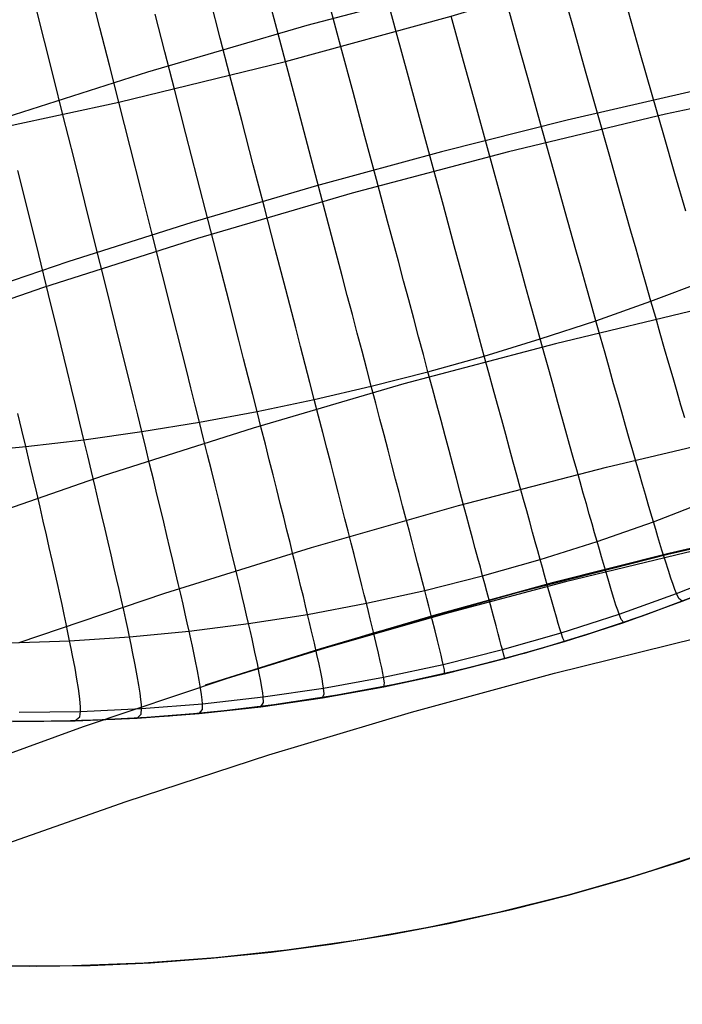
# Model space of a CAD drawing. Header units: millimetres. Extents: x -118 to 118, y -118 to 118.
# Tile 34 of 68: x -34 to -23, y 91 to 108. Entities that reach past the tile are written whole.
import ezdxf

# ---------------------------------------------------------------- set-up
doc = ezdxf.new("R2010")
doc.units = ezdxf.units.MM
doc.header["$MEASUREMENT"] = 0
doc.layers.add('Predefinito', color=5, linetype='Continuous')

msp = doc.modelspace()

# ---------------------------------------------------------------- linework, layer by layer
at = {"layer": 'Predefinito'}
for points in [[(0.0232285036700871, 108.5959606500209), (-2.596356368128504, 108.5659402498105), (-5.211952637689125, 108.4717123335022), (-7.823560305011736, 108.3132769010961), (-10.43117937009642, 108.0906339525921), (-13.04200290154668, 107.802798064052), (-15.64213807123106, 107.4508453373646), (-18.23158487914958, 107.0347757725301), (-20.81034332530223, 106.5545893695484), (-23.39592257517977, 106.006274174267), (-25.96346506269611, 105.394251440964), (-28.51297078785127, 104.7185211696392), (-31.04443975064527, 103.9790833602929), (-33.55795327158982, 103.1759115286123), (-36.05684077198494, 102.3078549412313)], [(1.862175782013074, 101.5713661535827), (-0.0884658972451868, 101.5897959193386), (-2.039298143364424, 101.5701317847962), (-3.989719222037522, 101.5123345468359), (-5.939127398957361, 101.4163650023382), (-7.886920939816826, 101.2821839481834), (-9.832498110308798, 101.109752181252), (-11.77525717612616, 100.8990304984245), (-13.7145964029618, 100.6499796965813), (-15.64991405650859, 100.3625605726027), (-17.58060840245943, 100.0367339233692), (-19.50607770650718, 99.67246054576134), (-21.42572023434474, 99.26970123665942), (-23.33893425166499, 98.8284167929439), (-25.24511802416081, 98.34856801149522), (-27.14366981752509, 97.8301156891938), (-29.0339878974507, 97.27302062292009), (-30.91547052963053, 96.67724360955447)], [(-1.03e-14, 101.5), (-1.866174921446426, 101.4828428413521), (-3.745658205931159, 101.4308633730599), (-5.637614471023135, 101.3433140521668), (-7.541168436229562, 101.2194683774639), (-9.455405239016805, 101.0586231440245), (-11.37937088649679, 100.8601007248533), (-13.31207284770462, 100.6232513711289), (-15.25248079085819, 100.3474555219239), (-17.1995274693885, 100.0321261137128), (-19.15210975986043, 99.67671087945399), (-21.10908985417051, 99.28069462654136), (-23.06929660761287, 98.84360148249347), (-25.03152704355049, 98.36499709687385), (-26.99454801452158, 97.84449078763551), (-28.9570980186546, 97.28173761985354), (-30.91788916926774, 96.67644040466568)], [(-10.74566414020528, 101.0635116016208), (-11.62255236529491, 100.2867694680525), (-12.52556523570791, 99.54055967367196), (-13.45364018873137, 98.82576027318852), (-14.40568517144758, 98.143212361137), (-15.38057992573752, 97.49371908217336), (-16.37717730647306, 96.87804468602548), (-17.39430463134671, 96.29691362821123), (-18.43076506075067, 95.75100971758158), (-19.48533900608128, 95.2409753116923), (-20.55678556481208, 94.76741056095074), (-21.64384398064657, 94.33087270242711), (-22.74523512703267, 93.93187540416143), (-23.85966301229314, 93.57088816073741), (-24.98581630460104, 93.24833574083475), (-26.12236987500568, 92.96459768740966), (-27.26798635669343, 92.72000787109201), (-28.42131771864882, 92.51485409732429), (-29.58100685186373, 92.34937776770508), (-30.74568916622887, 92.22377359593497), (-31.91399419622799, 92.13818937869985), (-33.08454721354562, 92.09272582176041), (-34.25597084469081, 92.08743642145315)], [(-40.67996575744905, 91.46425158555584), (-38.76808179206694, 92.2913194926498), (-36.84739027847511, 93.07511248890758), (-34.53225513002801, 93.95859806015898), (-32.20867709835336, 94.77991750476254), (-29.87883970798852, 95.53960179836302), (-27.54492648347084, 96.23818191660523), (-25.20912094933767, 96.87618883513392), (-22.87360663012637, 97.4541535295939), (-20.54056705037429, 97.9726069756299), (-18.21218573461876, 98.4320801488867), (-15.89074805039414, 98.83321063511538), (-13.57894673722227, 99.17706246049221), (-11.27957637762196, 99.4648062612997), (-8.995431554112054, 99.6976126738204), (-6.728206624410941, 99.87665327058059), (-4.475195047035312, 100.0031033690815), (-2.232590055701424, 100.0781392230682), (0.0034151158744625, 100.1029370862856), (1.748979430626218, 100.0879134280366), (3.495968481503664, 100.0423463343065), (5.247512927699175, 99.96565797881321), (7.006743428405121, 99.85727053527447)], [(-34.06262889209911, 96.08565258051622), (-33.04624530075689, 96.09475601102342), (-32.0307451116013, 96.13811427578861), (-31.0172839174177, 96.21567806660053), (-30.00701522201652, 96.32735897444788), (-29.00108911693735, 96.47302954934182), (-28.00065096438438, 96.65252340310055), (-27.00684010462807, 96.86563534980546), (-26.02109128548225, 97.11204046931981), (-25.04391319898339, 97.39161057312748), (-24.07681617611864, 97.70392390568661), (-23.1209848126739, 98.04858134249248), (-22.17719406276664, 98.4252992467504)], [(-22.73738088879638, 98.19725447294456), (-23.71493845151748, 97.83013450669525), (-24.70462277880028, 97.49708677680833), (-25.70524670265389, 97.1985107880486), (-26.71560993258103, 96.93476469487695), (-27.73450049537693, 96.70616487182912), (-28.76069618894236, 96.51298553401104), (-29.79296604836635, 96.35545840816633), (-30.83007182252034, 96.23377245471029), (-31.87076945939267, 96.14807364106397), (-32.91381059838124, 96.09846476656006), (-33.95794406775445, 96.08500533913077)], [(-22.9445696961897, 98.11620639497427), (-23.77477991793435, 97.80890709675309), (-24.60878787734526, 97.52767603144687), (-25.4454251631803, 97.2724199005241), (-26.28354506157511, 97.04297958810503), (-27.1279289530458, 96.8377878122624), (-27.983519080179, 96.65590000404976), (-28.84938926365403, 96.49801075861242), (-29.72456246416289, 96.36476759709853), (-30.60801363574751, 96.25676662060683), (-31.49867300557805, 96.17454835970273), (-32.39542976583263, 96.11859386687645), (-33.29713615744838, 96.08932109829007), (-34.202611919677, 96.08708162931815)], [(-34.67576554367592, 92.09532294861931), (-33.67852165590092, 92.08502144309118), (-32.68439589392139, 92.10374421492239), (-31.69463126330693, 92.15118855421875), (-30.71044273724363, 92.22698261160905), (-29.73301261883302, 92.33068821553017), (-28.76348621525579, 92.4618040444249), (-27.80296785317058, 92.61976911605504), (-26.8525172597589, 92.8039665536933), (-25.91314632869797, 93.01372758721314), (-24.98581628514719, 93.24833574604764), (-24.06542083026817, 93.5088241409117), (-23.14702122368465, 93.79685122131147), (-22.23180814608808, 94.11255685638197)]]:
    msp.add_lwpolyline(points, dxfattribs=at)
at = {"layer": 'Predefinito', "extrusion": (0.9949236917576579, 0.03182547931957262, -0.0954672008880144)}
msp.add_lwpolyline([(101.2356460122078, -145.7790200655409), (107.0658823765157, -163.1792573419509)], dxfattribs=at)
at = {"layer": 'Predefinito', "extrusion": (0.9949236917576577, 0.03182547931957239, -0.09546720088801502)}
msp.add_lwpolyline([(97.61513385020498, -146.9929163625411), (104.3472086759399, -167.084674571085)], dxfattribs=at)
at = {"layer": 'Predefinito', "extrusion": (1, 0, 0)}
for points in [[(96.08470972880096, 2e-16), (96.08470972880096, -100)], [(92.08470972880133, -1.1e-15), (92.08470972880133, -100.0005656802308)]]:
    msp.add_lwpolyline(points, dxfattribs=at)
at = {"layer": 'Predefinito'}
for points in [[(-35.06478426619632, 105.614018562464, -129.9306401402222), (-32.33001991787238, 106.2057239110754, -130.005506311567), (-29.6048358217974, 106.8715892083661, -130.0395363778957), (-26.89646276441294, 107.6101731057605, -130.0327303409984), (-24.21104001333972, 108.4196591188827, -129.9850882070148), (-21.55982131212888, 109.2964082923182, -129.8966099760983), (-18.94390065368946, 110.2389895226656, -129.767295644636), (-16.37257994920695, 111.2425918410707, -129.5971453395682), (-13.85150079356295, 112.3033660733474, -129.3861628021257), (-11.38541476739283, 113.4168378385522, -129.1343360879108)], [(0.0526627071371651, 111.4334624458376, -161.0000000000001), (-2.63526454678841, 111.4032610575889, -161.0000000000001), (-5.322359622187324, 111.3070341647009, -161.0000000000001), (-8.007321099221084, 111.1446923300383, -161.0000000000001), (-10.68884755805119, 110.9161461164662, -161.0000000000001), (-13.36563757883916, 110.6213060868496, -161.0000000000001), (-16.03638974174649, 110.2600828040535, -161), (-18.69980262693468, 109.8323868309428, -161), (-21.35457481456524, 109.3381287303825, -161), (-23.99940181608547, 108.7772076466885, -160.9999660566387), (-26.63298095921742, 108.1495310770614, -160.9998882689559), (-29.25401354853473, 107.4550221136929, -160.9998027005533), (-31.86120088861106, 106.6936038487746, -160.9997454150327), (-34.45304932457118, 105.8652565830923, -160.9997651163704), (-37.02771374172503, 104.9707287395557, -160.9998502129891), (-39.58336825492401, 104.0110955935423, -160.9999463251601), (-42.11818697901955, 102.9874324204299, -160.9999990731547), (-44.62699794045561, 101.9023490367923, -161.0000104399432), (-47.11193740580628, 100.7554196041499, -161.000018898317), (-49.57143745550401, 99.54764194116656, -161.0000247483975), (-52.00393016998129, 98.28001386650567, -161.0000282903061), (-54.40784762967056, 96.95353319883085, -161.0000298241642), (-56.78162191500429, 95.56919775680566, -161.0000296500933), (-59.12368510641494, 94.12800535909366, -161.0000280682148)], [(0.0253302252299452, 108.8683462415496, -153.6775029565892), (-2.074174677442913, 108.8494081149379, -153.6774953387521), (-4.173315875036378, 108.7892544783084, -153.6774994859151), (-6.27144399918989, 108.6878407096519, -153.6775157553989), (-8.367909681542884, 108.5451221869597, -153.6775445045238), (-10.4620635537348, 108.3610542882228, -153.6775860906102), (-12.55325624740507, 108.1355923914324, -153.6776408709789), (-14.64083839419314, 107.8686918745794, -153.6777092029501), (-16.72416062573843, 107.5603081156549, -153.6777914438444), (-18.80257357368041, 107.21039649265, -153.6778879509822), (-20.87542786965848, 106.8189123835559, -153.6779990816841), (-22.94207414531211, 106.3858111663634, -153.6781251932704), (-25.00186303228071, 105.9110482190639, -153.6782666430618), (-27.05414516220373, 105.3945789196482, -153.6784237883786), (-29.09827116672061, 104.8363586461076, -153.6785969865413), (-31.13359167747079, 104.236342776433, -153.6787865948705), (-33.1594573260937, 103.5944866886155, -153.6789929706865), (-35.17483011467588, 102.9111036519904, -153.6791998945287)], [(-30.00701652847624, 96.327357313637, -100), (-29.96456257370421, 96.39487418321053, -106.1858283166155), (-29.96880590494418, 96.48633556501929, -108.2468448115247), (-29.97681331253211, 96.55404007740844, -109.2768239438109), (-29.98963414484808, 96.63970817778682, -110.3053736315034), (-30.00800214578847, 96.7460775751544, -111.3313006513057), (-30.03265105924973, 96.8758859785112, -112.3534117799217), (-30.06431462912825, 97.03187109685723, -113.3705137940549), (-30.10372659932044, 97.21677063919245, -114.3814134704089), (-30.15162071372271, 97.43332231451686, -115.3849175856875), (-30.17897786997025, 97.55432323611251, -115.8835234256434), (-30.20873071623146, 97.68426383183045, -116.3798329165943), (-30.24095241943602, 97.8234171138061, -116.8736862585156), (-30.27564194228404, 97.97177928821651, -117.3648810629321), (-30.31277969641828, 98.12927735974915, -117.8532042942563), (-30.35234609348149, 98.29583833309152, -118.3384429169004), (-30.39432154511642, 98.47138921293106, -118.8203838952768), (-30.4386864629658, 98.65585700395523, -119.2988141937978), (-30.48542125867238, 98.84916871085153, -119.7735207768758), (-30.53450634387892, 99.0512513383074, -120.244290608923), (-30.58592213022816, 99.26203189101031, -120.7109106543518), (-30.63964902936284, 99.48143737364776, -121.1731678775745), (-30.69566745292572, 99.7093947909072, -121.6308492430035), (-30.75395781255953, 99.9458311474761, -122.0837417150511), (-30.81450051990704, 100.1906734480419, -122.5316322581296), (-30.87727598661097, 100.4438486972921, -122.9743078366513), (-30.94226462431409, 100.7052838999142, -123.4115554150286), (-31.00944684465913, 100.9749060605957, -123.8431619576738), (-31.07879410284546, 101.2526087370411, -124.2689626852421), (-31.15024202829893, 101.5381516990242, -124.6889858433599), (-31.22371729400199, 101.8312612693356, -125.1033079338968), (-31.29914657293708, 102.1316637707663, -125.512005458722), (-31.45557386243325, 102.7532528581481, -126.3128328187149), (-31.6189372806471, 103.4007295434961, -127.0920799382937), (-31.78865021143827, 104.0719044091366, -127.8503588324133), (-31.96412603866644, 104.7645880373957, -128.5882815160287), (-32.14477814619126, 105.4765910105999, -129.3064600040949), (-32.33001991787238, 106.2057239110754, -130.0055063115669), (-32.48312587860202, 106.8077567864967, -130.5583970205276), (-32.63871655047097, 107.4190633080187, -131.0995600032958), (-32.95677567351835, 108.6673461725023, -132.148440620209)], [(-31.01728526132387, 96.21567634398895, -100), (-30.96105987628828, 96.28320286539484, -106.1763010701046), (-30.96053464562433, 96.37427142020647, -108.2341510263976), (-30.96609774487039, 96.4415588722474, -109.2625522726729), (-30.97642502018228, 96.52662319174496, -110.2895386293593), (-30.99224276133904, 96.63217386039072, -111.3139290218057), (-31.01427725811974, 96.76092035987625, -112.3345423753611), (-31.04325480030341, 96.9155721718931, -113.3501976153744), (-31.0799016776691, 97.09883877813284, -114.3597136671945), (-31.12494417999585, 97.31342966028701, -115.3619094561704), (-31.15084075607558, 97.43331841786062, -115.8598931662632), (-31.17910859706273, 97.56205430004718, -116.3556039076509), (-31.209820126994, 97.69990751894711, -116.8488835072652), (-31.24297432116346, 97.84687439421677, -117.3395316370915), (-31.27855179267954, 98.0028827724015, -117.8273374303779), (-31.31653315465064, 98.16786050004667, -118.3120900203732), (-31.35689902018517, 98.3417354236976, -118.7935785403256), (-31.39963000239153, 98.52443538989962, -119.2715921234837), (-31.44470671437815, 98.71588824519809, -119.745919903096), (-31.49210976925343, 98.91602183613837, -120.2163510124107), (-31.54181978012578, 99.12476400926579, -120.6826745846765), (-31.5938173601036, 99.34204261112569, -121.1446797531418), (-31.64808312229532, 99.56778548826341, -121.602155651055), (-31.70459767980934, 99.8019204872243, -122.0548914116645), (-31.76334164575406, 100.0443754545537, -122.5026761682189), (-31.8242956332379, 100.295078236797, -122.9452990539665), (-31.88744025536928, 100.5539566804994, -123.3825492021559), (-31.95275612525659, 100.8209386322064, -123.8142157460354), (-32.0202149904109, 101.0959188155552, -124.2401355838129), (-32.08975313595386, 101.3786594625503, -124.6603366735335), (-32.16129798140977, 101.6688896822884, -125.0748947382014), (-32.23477694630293, 101.9663385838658, -125.4838855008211), (-32.38724691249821, 102.581808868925, -126.2854680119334), (-32.54658239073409, 103.2229031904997, -127.0656899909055), (-32.712202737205, 103.8874544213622, -127.8251572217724), (-32.88352730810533, 104.5732954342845, -128.5644754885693), (-33.05997545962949, 105.2782591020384, -129.2842505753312), (-33.24096654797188, 106.0001782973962, -129.9850882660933), (-33.39070031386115, 106.5966613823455, -130.5399431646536), (-33.54289675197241, 107.2023358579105, -131.0831741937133), (-33.85410599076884, 108.4391254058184, -132.1364883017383)], [(-23.08220692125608, 101.0480631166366, -120.244290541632), (-23.14306247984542, 101.2563149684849, -120.7109105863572), (-23.20622875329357, 101.4731918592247, -121.1731678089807), (-23.27168621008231, 101.69862077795, -121.6308491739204), (-23.33941531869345, 101.9325287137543, -122.0837416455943), (-23.4093965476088, 102.1748426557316, -122.5316321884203), (-23.48161036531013, 102.4254895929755, -122.9743077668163), (-23.55603724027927, 102.6843965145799, -123.4115553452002), (-23.63265764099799, 102.9514904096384, -123.8431618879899), (-23.71144307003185, 103.2266648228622, -124.2689626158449), (-23.79232916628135, 103.5096795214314, -124.6889857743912), (-23.87524260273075, 103.8002608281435, -125.1033078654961), (-23.96011005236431, 104.0981350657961, -125.5120053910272), (-24.1354136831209, 104.7146676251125, -126.3128327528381), (-24.31765344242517, 105.3570877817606, -127.0920798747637), (-24.50624271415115, 106.0232061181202, -127.8503587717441), (-24.70059488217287, 106.7108332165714, -128.5882814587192), (-24.90012333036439, 107.4177796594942, -129.306459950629), (-25.10424144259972, 108.1418560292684, -130.0055062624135)], [(-27.00684129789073, 96.86563387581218, -100), (-27.00794932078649, 96.92778239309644, -106.2017074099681), (-27.02696109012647, 97.01808346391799, -108.2680013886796), (-27.04245262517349, 97.08557514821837, -109.3006102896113), (-27.06284051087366, 97.1713419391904, -110.3317654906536), (-27.08887092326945, 97.27816864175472, -111.3602535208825), (-27.12129003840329, 97.408840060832, -112.384860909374), (-27.16084403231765, 97.56614100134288, -113.4043741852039), (-27.20827908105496, 97.75285626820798, -114.4175798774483), (-27.2643413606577, 97.97177066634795, -115.4232645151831), (-27.29584089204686, 98.0941727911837, -115.9229072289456), (-27.3297770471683, 98.22566900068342, -116.4202146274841), (-27.36622422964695, 98.36653697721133, -116.915024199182), (-27.40518136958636, 98.51677273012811, -117.4071301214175), (-27.44662852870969, 98.67630185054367, -117.8963157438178), (-27.49054576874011, 98.84504992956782, -118.3823644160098), (-27.53691315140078, 99.02294255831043, -118.8650594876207), (-27.58571073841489, 99.20990532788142, -119.3441843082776), (-27.63691859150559, 99.40586382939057, -119.8195222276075), (-27.69051677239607, 99.61074365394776, -120.2908565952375), (-27.74648534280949, 99.82447039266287, -120.7579707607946), (-27.80480436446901, 100.0469696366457, -121.2206480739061), (-27.86545389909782, 100.2781669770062, -121.6786718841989), (-27.92841400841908, 100.5179880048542, -122.1318255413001), (-27.99366475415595, 100.7663583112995, -122.5798923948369), (-28.06118619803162, 101.023203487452, -123.0226557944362), (-28.13095840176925, 101.2884491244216, -123.4598990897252), (-28.20296142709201, 101.562020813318, -123.8914056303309), (-28.27716623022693, 101.8438101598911, -124.3170078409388), (-28.35350734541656, 102.1335728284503, -124.7367344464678), (-28.43191020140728, 102.4310304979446, -125.1506632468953), (-28.5123002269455, 102.7359048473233, -125.5588720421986), (-28.5946028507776, 103.0479175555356, -125.961438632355), (-28.67874350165, 103.3667903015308, -126.3584408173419), (-28.85224059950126, 104.0240026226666, -127.1360631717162), (-29.03219495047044, 104.7053152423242, -127.8923615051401), (-29.21800998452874, 105.4085015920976, -128.6279582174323), (-29.40908913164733, 106.1313351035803, -129.3434757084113), (-29.6048358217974, 106.8715892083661, -130.0395363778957), (-29.76634105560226, 107.4822024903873, -130.5892280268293), (-29.93036821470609, 108.1022283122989, -131.1270165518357)], [(-25.04391431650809, 97.39160922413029, -99.99999999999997), (-25.07409773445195, 97.445964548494, -106.201707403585), (-25.102804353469, 97.53366710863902, -108.2680013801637), (-25.12314381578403, 97.59985940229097, -109.3006102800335), (-25.14837989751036, 97.68432672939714, -110.3317654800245), (-25.17925870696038, 97.78985391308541, -111.3602535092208), (-25.21652635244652, 97.91922577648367, -112.3848608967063), (-25.26092894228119, 98.07522714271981, -113.4043741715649), (-25.31321258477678, 98.26064283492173, -114.4175798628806), (-25.37412338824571, 98.47825767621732, -115.4232644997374), (-25.40804713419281, 98.60001003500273, -115.9229072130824), (-25.4444074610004, 98.73085648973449, -116.4202146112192), (-25.48327876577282, 98.87107472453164, -116.9150241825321), (-25.52465997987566, 99.02066074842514, -117.4071301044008), (-25.56853116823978, 99.17954015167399, -117.8963157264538), (-25.61487239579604, 99.34763852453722, -118.3823643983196), (-25.66366372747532, 99.52488145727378, -118.8650594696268), (-25.71488522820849, 99.71119454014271, -119.344184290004), (-25.76851696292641, 99.90650336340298, -119.8195222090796), (-25.82453899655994, 100.1107335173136, -120.2908565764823), (-25.88293139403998, 100.3238105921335, -120.7579707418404), (-25.94367422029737, 100.5456601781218, -121.2206480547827), (-26.00674754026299, 100.7762078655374, -121.6786718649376), (-26.07213141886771, 101.0153792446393, -122.1318255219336), (-26.1398059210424, 101.2630999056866, -122.5798923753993), (-26.20975111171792, 101.5192954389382, -123.0226557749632), (-26.28194705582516, 101.7838914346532, -123.4598990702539), (-26.35637381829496, 102.0568134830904, -123.8914056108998), (-26.43300235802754, 102.337953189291, -124.3170078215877), (-26.51176720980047, 102.6270662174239, -124.7367344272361), (-26.59259380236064, 102.9238742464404, -125.150663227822), (-26.67540756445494, 103.2280989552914, -125.5588720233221), (-26.76013392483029, 103.539462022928, -125.9614386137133), (-26.84669831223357, 103.8576851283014, -126.3584407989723), (-27.02504288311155, 104.5135981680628, -127.136063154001), (-27.20984470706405, 105.1936115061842, -127.8923614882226), (-27.40050721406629, 105.8954985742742, -128.6279582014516), (-27.59643383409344, 106.6170328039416, -129.3434756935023), (-27.79702799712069, 107.355987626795, -130.0395363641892), (-27.96245535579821, 107.9655411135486, -130.5892209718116)], [(-28.00065219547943, 96.65252186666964, -100), (-27.98704211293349, 96.71733621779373, -106.1985315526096), (-28.00110546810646, 96.80840252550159, -108.2637700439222), (-28.01410278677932, 96.87620341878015, -109.2958529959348), (-28.03197971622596, 96.9622171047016, -110.3264870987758), (-28.05547995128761, 97.0692189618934, -111.3544629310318), (-28.08534718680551, 97.19998436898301, -112.3785710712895), (-28.12232511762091, 97.35728870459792, -113.3976020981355), (-28.16715743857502, 97.54390734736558, -114.4103465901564), (-28.2205878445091, 97.76261567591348, -115.4155951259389), (-28.25075973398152, 97.88487077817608, -115.9150304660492), (-28.28336003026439, 98.01618906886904, -116.4121382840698), (-28.31846289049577, 98.15684729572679, -116.906756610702), (-28.35606725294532, 98.30684150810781, -117.3986803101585), (-28.39615325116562, 98.46609758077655, -117.8876934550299), (-28.43870101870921, 98.63454138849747, -118.3735801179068), (-28.48369068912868, 98.81209880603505, -118.8561243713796), (-28.53110239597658, 98.99869570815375, -119.335110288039), (-28.58091627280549, 99.19425796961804, -119.8103219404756), (-28.63311245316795, 99.39871146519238, -120.2815434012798), (-28.68767107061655, 99.61198206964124, -120.7485587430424), (-28.74457225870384, 99.8339956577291, -121.2111520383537), (-28.80379615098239, 100.0646781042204, -121.6691073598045), (-28.86532288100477, 100.3039552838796, -122.1222087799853), (-28.92913258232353, 100.5517530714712, -122.5702403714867), (-28.99520538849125, 100.8079973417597, -123.0129862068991), (-29.06352143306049, 101.0726139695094, -123.4502303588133), (-29.13406084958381, 101.345528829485, -123.8817568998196), (-29.20679469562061, 101.6266339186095, -124.3073988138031), (-29.28165772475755, 101.9156857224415, -124.7271847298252), (-29.35857561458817, 102.212406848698, -125.1411921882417), (-29.43747404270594, 102.5165199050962, -125.5494987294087), (-29.60091522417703, 103.1458122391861, -126.349319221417), (-29.77138668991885, 103.8013435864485, -127.1272665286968), (-29.94829386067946, 104.4808948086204, -127.8839609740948), (-30.13104215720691, 105.182246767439, -128.6200228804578), (-30.31903700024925, 105.9031803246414, -129.3360725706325), (-30.51168381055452, 106.6414763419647, -130.0327303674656), (-30.67069932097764, 107.2505812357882, -130.5830531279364), (-30.83222925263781, 107.8690706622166, -131.1215081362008)], [(-23.12098585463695, 98.04858011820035, -100), (-23.17871699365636, 98.09216970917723, -106.1932384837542), (-23.21654693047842, 98.17593659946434, -108.2567178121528), (-23.24139627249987, 98.23996477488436, -109.2879241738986), (-23.27109759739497, 98.32210181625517, -110.3176897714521), (-23.30639019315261, 98.42510747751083, -111.3448119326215), (-23.34801334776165, 98.55174151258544, -112.3680879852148), (-23.39670634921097, 98.704763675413, -113.38631525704), (-23.45320848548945, 98.88693371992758, -114.3982910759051), (-23.51825904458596, 99.10101140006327, -115.4028127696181), (-23.5542210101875, 99.22087802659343, -115.9019024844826), (-23.59259731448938, 99.34975646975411, -116.3986776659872), (-23.63346167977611, 99.48792192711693, -116.8929772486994), (-23.67681307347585, 99.6353705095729, -117.3845972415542), (-23.72263177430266, 99.79202855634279, -117.8733229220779), (-23.77089806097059, 99.95782240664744, -118.3589395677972), (-23.82159221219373, 100.1326783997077, -118.8412324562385), (-23.87469450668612, 100.3165228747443, -119.3199868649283), (-23.93018522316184, 100.5092821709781, -119.7949880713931), (-23.98804464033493, 100.7108826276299, -120.2660213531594), (-24.04825303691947, 100.9212505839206, -120.7328719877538), (-24.11079069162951, 101.1403123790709, -121.1953252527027), (-24.17563788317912, 101.3679943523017, -121.6531664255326), (-24.24277489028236, 101.6042228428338, -122.10618078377), (-24.31218199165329, 101.848924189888, -122.5541536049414), (-24.38383946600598, 102.1020247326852, -122.9968701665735), (-24.45772759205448, 102.363450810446, -123.4341157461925), (-24.53382664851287, 102.6331287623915, -123.8656756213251), (-24.61210788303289, 102.9109512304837, -124.2913837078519), (-24.69250641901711, 103.1966760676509, -124.7112684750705), (-24.77494834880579, 103.4900274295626, -125.1254070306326), (-24.8593597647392, 103.7907294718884, -125.53387648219), (-25.03379542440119, 104.4130822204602, -126.3341165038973), (-25.21522213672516, 105.061527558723, -127.1126054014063), (-25.40304864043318, 105.7338587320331, -127.8699600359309), (-25.59668367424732, 106.427868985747, -128.6067972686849), (-25.79553597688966, 107.1413515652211, -129.3237339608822), (-25.99901428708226, 107.872099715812, -130.0213869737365)], [(-34.79904543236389, 100.4851515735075, -123.6887821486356), (-33.84794544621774, 100.5760536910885, -123.7370258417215), (-32.89903694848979, 100.6879901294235, -123.7788370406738), (-31.95275612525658, 100.8209386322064, -123.8142157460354), (-31.00944684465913, 100.9749060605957, -123.8431619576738), (-30.06974859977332, 101.1497888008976, -123.8656756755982), (-29.13406084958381, 101.345528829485, -123.8817568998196), (-28.202961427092, 101.562020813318, -123.8914056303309), (-27.27699891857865, 101.7991310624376, -123.8946218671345), (-26.35637381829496, 102.0568134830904, -123.8914056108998), (-25.44168633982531, 102.3349016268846, -123.8817568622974), (-24.53382664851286, 102.6331287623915, -123.8656756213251), (-23.63265764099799, 102.9514904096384, -123.8431618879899), (-22.73762915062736, 103.2900412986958, -123.8142156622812), (-21.85279511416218, 103.6477692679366, -123.7788369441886), (-20.97505869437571, 104.0252703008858, -123.7370257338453), (-20.10673183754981, 104.4216487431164, -123.6887820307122), (-19.24616740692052, 104.8378979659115, -123.634105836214), (-18.39451146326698, 105.2729258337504, -123.5729971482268), (-17.55536073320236, 105.7259047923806, -123.5054559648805), (-16.72551578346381, 106.1973577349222, -123.4314823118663), (-15.90648843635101, 106.6867931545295, -123.3510760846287), (-15.09866871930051, 107.1939146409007, -123.2642375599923), (-14.30176923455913, 107.7185109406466, -123.1709663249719)], [(-29.00109038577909, 96.47302795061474, -99.99999999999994), (-28.97290809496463, 96.5396367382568, -106.1932385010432), (-28.98203406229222, 96.63109330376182, -108.2567178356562), (-28.99252940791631, 96.69896690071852, -109.287924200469), (-29.00787668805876, 96.78494942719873, -110.3176898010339), (-29.02881545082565, 96.89180056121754, -111.3448119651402), (-29.05608524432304, 97.02227998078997, -112.3680880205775), (-29.09042561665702, 97.1791473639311, -113.3863152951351), (-29.13257611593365, 97.3651623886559, -114.3982911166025), (-29.18327629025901, 97.58308473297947, -115.4028128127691), (-29.21206361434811, 97.7048735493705, -115.9019025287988), (-29.24326568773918, 97.83567407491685, -116.3986777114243), (-29.27695625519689, 97.9757615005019, -116.8929772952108), (-29.31313426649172, 98.12513194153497, -117.3845972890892), (-29.35177997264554, 98.28371174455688, -117.8733229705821), (-29.39287362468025, 98.45142725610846, -118.3589396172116), (-29.43639547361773, 98.62820482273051, -118.8412325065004), (-29.48232577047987, 98.81397079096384, -119.3199869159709), (-29.53064476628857, 99.00865150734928, -119.7949881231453), (-29.5813327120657, 99.21217331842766, -120.2660214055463), (-29.63436985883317, 99.42446257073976, -120.7328720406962), (-29.68973645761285, 99.64544561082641, -121.1953253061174), (-29.74741275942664, 99.87504878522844, -121.6531664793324), (-29.80737901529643, 100.1131984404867, -122.1061808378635), (-29.86961547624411, 100.3598209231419, -122.5541536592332), (-29.93410239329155, 100.6148425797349, -122.996870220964), (-30.00082001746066, 100.8781897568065, -123.4341158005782), (-30.06974859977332, 101.1497888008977, -123.8656756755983), (-30.14085936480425, 101.4295323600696, -124.2913837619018), (-30.21408743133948, 101.7171782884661, -124.7112685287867), (-30.28935889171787, 102.0124507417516, -125.1254070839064), (-30.36659983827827, 102.3150738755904, -125.5338765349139), (-30.52669455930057, 102.941268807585, -126.3341165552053), (-30.69378033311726, 103.5935563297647, -127.1126054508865), (-30.8672658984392, 104.269729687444, -127.869960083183), (-31.04655999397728, 104.9675821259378, -128.6067973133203), (-31.23107135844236, 105.6849068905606, -129.323734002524), (-31.42020873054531, 106.419497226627, -130.0213870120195), (-31.57641752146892, 107.025739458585, -130.5727717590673), (-31.73512829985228, 107.6413198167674, -131.1123473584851)], [(-26.02109244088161, 97.1120390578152, -99.99999999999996), (-26.03682858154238, 97.17069407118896, -106.2027660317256), (-26.06072901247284, 97.25987168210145, -108.2694118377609), (-26.07867169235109, 97.32682606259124, -109.302196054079), (-26.10151642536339, 97.41207629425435, -110.3335249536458), (-26.13001019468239, 97.51841033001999, -111.3621837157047), (-26.16489998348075, 97.6486161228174, -112.3869575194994), (-26.20693277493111, 97.80548162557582, -113.4066315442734), (-26.25685555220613, 97.99179479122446, -114.4199909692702), (-26.31541529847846, 98.21034357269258, -115.4258209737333), (-26.34816746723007, 98.3325775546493, -115.9255328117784), (-26.38335899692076, 98.46391592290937, -116.4229067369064), (-26.42106437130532, 98.60463667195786, -116.9177800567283), (-26.46128251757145, 98.75473579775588, -117.4099467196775), (-26.50399347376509, 98.91413879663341, -117.899189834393), (-26.54917727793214, 99.0827711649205, -118.3852925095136), (-26.59681396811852, 99.26055839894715, -118.8680378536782), (-26.64688358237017, 99.44742599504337, -119.347208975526), (-26.699366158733, 99.64329944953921, -119.8225889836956), (-26.75424173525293, 99.84810425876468, -120.2939609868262), (-26.81149034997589, 100.0617659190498, -120.7611080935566), (-26.87109204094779, 100.2842099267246, -121.2238134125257), (-26.93302684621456, 100.5153617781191, -121.6818600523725), (-26.99727480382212, 100.7551469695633, -122.1350311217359), (-27.06381595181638, 101.0034909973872, -122.5831097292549), (-27.13263032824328, 101.2603193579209, -123.0258789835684), (-27.20369797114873, 101.5255575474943, -123.4631219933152), (-27.27699891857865, 101.7991310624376, -123.8946218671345), (-27.35250409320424, 102.0809313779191, -124.3202108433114), (-27.43014795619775, 102.3707138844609, -124.7399176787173), (-27.50985585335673, 102.6681999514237, -125.1538202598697), (-27.59155313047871, 102.973110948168, -125.5619964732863), (-27.67516513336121, 103.2851682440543, -125.9645242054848), (-27.76061720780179, 103.6040932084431, -126.3614813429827), (-27.93674295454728, 104.2614316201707, -127.1389953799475), (-28.11933313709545, 104.9428971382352, -127.8951616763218), (-28.30779052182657, 105.646260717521, -128.6306033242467), (-28.50151787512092, 106.3692933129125, -129.3459434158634), (-28.69991796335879, 107.1097658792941, -130.0418050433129), (-28.86356381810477, 107.7205282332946, -130.591284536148)], [(-23.06595008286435, 104.4230357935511, -125.4838854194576), (-23.24157010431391, 105.0323033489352, -126.2854679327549), (-23.42405563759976, 105.6671949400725, -127.0656899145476), (-23.61282603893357, 106.3255434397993, -127.825157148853), (-23.80730066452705, 107.0051817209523, -128.5644754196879), (-24.00689887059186, 107.7039426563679, -129.2842505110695)], [(-24.07681725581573, 97.70392261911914, -99.99999999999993), (-24.12102726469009, 97.75324219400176, -106.1985315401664), (-24.15438437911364, 97.83913799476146, -108.2637700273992), (-24.17702971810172, 97.90435333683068, -109.2958529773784), (-24.20455502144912, 97.9877813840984, -110.3264870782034), (-24.23770383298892, 98.09219755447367, -111.3544629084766), (-24.27721969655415, 98.22037726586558, -112.3785710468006), (-24.32384615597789, 98.37509593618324, -113.3976020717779), (-24.37832675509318, 98.55912898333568, -114.4103465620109), (-24.44140503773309, 98.77525182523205, -115.4155950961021), (-24.47640066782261, 98.89621423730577, -115.9150304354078), (-24.51382454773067, 99.02623987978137, -116.412138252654), (-24.55375082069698, 99.16560550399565, -116.906756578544), (-24.59617843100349, 99.31430715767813, -117.3986802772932), (-24.64108752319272, 99.47227071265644, -117.887693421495), (-24.68845824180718, 99.63942204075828, -118.3735800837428), (-24.7382707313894, 99.81568701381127, -118.8561243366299), (-24.79050513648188, 100.0009915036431, -119.3351102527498), (-24.84514160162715, 100.1952613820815, -119.8103219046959), (-24.90216027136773, 100.398422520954, -120.2815433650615), (-24.96154129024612, 100.6104007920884, -120.74855870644), (-25.02326480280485, 100.8311220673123, -121.2111520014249), (-25.08731095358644, 101.0605122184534, -121.6691073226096), (-25.1536598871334, 101.2984971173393, -122.1222087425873), (-25.22229174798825, 101.5450026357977, -122.5702403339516), (-25.29318668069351, 101.7999546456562, -123.0129861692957), (-25.36632482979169, 102.0632790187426, -123.4502303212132), (-25.44168633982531, 102.3349016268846, -123.8817568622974), (-25.51924227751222, 102.6147144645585, -124.3073987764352), (-25.59892739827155, 102.9024740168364, -124.7271846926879), (-25.68066737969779, 103.1979028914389, -125.1411921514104), (-25.76438789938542, 103.5007236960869, -125.5494986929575), (-25.9374732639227, 104.1274315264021, -126.3493191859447), (-26.11758891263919, 104.7803783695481, -127.1272664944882), (-26.30414026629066, 105.4573450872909, -127.8839609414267), (-26.49653274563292, 106.1561125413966, -128.6200228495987), (-26.69417177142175, 106.8744615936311, -129.3360725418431), (-26.89646276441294, 107.6101731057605, -130.0327303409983)], [(0.0249079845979, 105.3659980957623, -143.6774954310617), (-2.515329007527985, 105.3362175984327, -143.6774942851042), (-5.054880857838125, 105.2438443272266, -143.6775141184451), (-7.592322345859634, 105.0892385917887, -143.6775509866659), (-10.12622825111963, 104.8727607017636, -143.6776009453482), (-12.65525289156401, 104.5945950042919, -143.677661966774), (-15.17836873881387, 104.2542219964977, -143.6777396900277), (-17.69462780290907, 103.850946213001, -143.6778416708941), (-20.20308209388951, 103.3840721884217, -143.6779754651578), (-22.70268385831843, 102.8531087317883, -143.6781459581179), (-25.19198628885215, 102.2583817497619, -143.6783473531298), (-27.66944281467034, 101.6004214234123, -143.6785711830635), (-30.13350686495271, 100.8797579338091, -143.6788089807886), (-32.58263186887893, 100.0969214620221, -143.6790522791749), (-35.0152712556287, 99.25244218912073, -143.6792926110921)], [(-32.03074649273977, 96.13811249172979, -100), (-31.96138893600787, 96.2047634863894, -106.1646568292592), (-31.95624932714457, 96.29503569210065, -108.218636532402), (-31.95943174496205, 96.36165502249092, -109.2451092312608), (-31.96731843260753, 96.44582322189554, -110.2701848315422), (-31.98062658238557, 96.55021530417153, -111.2926971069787), (-32.00007338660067, 96.67750628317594, -112.3114798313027), (-32.02637603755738, 96.83037117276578, -113.3253667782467), (-32.06025172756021, 97.01148498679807, -114.333191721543), (-32.10241764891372, 97.22352273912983, -115.3337884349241), (-32.12683356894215, 97.34197403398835, -115.8310117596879), (-32.15359099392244, 97.46915944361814, -116.3259906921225), (-32.18276144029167, 97.6053457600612, -116.8185690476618), (-32.21434389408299, 97.75052943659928, -117.3085490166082), (-32.24831920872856, 97.90463934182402, -117.7957223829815), (-32.28466823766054, 98.06760434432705, -118.2798809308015), (-32.32337183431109, 98.23935331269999, -118.7608164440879), (-32.36441085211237, 98.41981511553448, -119.2383207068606), (-32.40776614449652, 98.60891862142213, -119.7121855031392), (-32.45341856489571, 98.8065926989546, -120.1822026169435), (-32.50134896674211, 99.01276621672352, -120.6481638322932), (-32.55153820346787, 99.22736804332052, -121.1098609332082), (-32.60396712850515, 99.45032704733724, -121.5670857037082), (-32.65861659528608, 99.68157209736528, -122.0196299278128), (-32.71546745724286, 99.92103206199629, -122.4672853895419), (-32.77450056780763, 100.1686358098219, -122.9098438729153), (-32.83569678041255, 100.4243122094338, -123.3470971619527), (-32.89903694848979, 100.6879901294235, -123.7788370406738), (-32.96449317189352, 100.9595657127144, -124.2049024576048), (-33.03200253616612, 101.2388041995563, -124.6253210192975), (-33.10149337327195, 101.5254381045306, -125.0401674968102), (-33.17289401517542, 101.8191999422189, -125.4495166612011), (-33.32113804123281, 102.4270374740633, -126.2520221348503), (-33.4761612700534, 103.0601769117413, -127.0334356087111), (-33.6373903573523, 103.7164783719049, -127.7943552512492), (-33.80425195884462, 104.3938019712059, -128.5353792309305), (-33.97617273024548, 105.0900078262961, -129.2571057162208)], [(-33.95633426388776, 97.37430979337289, -141.394200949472), (-31.57390765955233, 98.180970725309, -141.3922856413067), (-29.17972850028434, 98.92788771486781, -141.3902619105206), (-26.77524299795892, 99.61510205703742, -141.3881665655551), (-24.36177541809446, 100.2426198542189, -141.3860361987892), (-21.94052967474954, 100.8104053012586, -141.3839072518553), (-19.51259084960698, 101.3183738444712, -141.381816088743), (-17.07888859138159, 101.7665004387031, -141.3797922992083), (-14.64033027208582, 102.1551197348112, -141.377838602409), (-12.19834926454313, 102.4845262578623, -141.3759514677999), (-9.755011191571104, 102.7548852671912, -141.374127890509), (-7.312168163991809, 102.9661407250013, -141.3724015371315), (-4.869062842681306, 103.1176528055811, -141.3709516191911), (-2.425159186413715, 103.2086199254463, -141.3699946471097), (0.0189617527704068, 103.2382744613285, -141.3697474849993)], [(-35.2266954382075, 95.15751907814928, -145.011708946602), (-32.90581225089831, 96.003286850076, -145.0051902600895), (-30.57036757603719, 96.78931711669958, -144.9991382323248), (-28.21982737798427, 97.51571679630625, -144.9937133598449), (-25.79594918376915, 98.1982874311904, -144.9888291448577), (-23.35594738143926, 98.81874481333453, -144.984589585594), (-20.90095125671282, 99.37692406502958, -144.98095759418), (-18.43209009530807, 99.87266030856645, -144.9778960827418), (-16.14610497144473, 100.2739741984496, -144.975557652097), (-13.85135893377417, 100.621713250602, -144.9736767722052), (-10.40528340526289, 101.0416616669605, -144.9716618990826), (-7.001184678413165, 101.3376412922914, -144.9704834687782), (-4.760590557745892, 101.4685485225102, -144.9701314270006), (-2.51762056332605, 101.5490457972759, -144.9700926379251), (0.8699413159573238, 101.5752012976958, -144.9705774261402)], [(-33.04624671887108, 96.09475416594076, -99.99999999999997), (-32.96460768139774, 96.15964797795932, -106.1508956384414), (-32.95507337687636, 96.24870639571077, -108.2003013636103), (-32.95597145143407, 96.31439947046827, -109.2244948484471), (-32.96150330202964, 96.39737235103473, -110.2473122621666), (-32.97237538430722, 96.50025935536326, -111.2676049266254), (-32.98929415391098, 96.62569480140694, -112.2842241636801), (-33.01296606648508, 96.77631300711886, -113.2960212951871), (-33.04409757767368, 96.95474829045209, -114.301847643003), (-33.08339514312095, 97.16363496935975, -115.3005545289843), (-33.10632696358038, 97.28032080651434, -115.7968792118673), (-33.13156521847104, 97.40560736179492, -116.2909932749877), (-33.1591803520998, 97.53975738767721, -116.7827428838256), (-33.18917135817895, 97.68276748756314, -117.2719332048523), (-33.22151936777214, 97.83456772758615, -117.7583591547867), (-33.25620551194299, 97.99508817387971, -118.241815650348), (-33.29321092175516, 98.1642588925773, -118.7220976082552), (-33.3325167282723, 98.3420099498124, -119.1989999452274), (-33.37410406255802, 98.52827141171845, -119.6723175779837), (-33.41795405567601, 98.72297334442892, -120.1418454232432), (-33.46404783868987, 98.9260458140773, -120.6073783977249), (-33.51236654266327, 99.13741888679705, -121.0687114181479), (-33.56289129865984, 99.35702262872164, -121.5256394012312), (-33.61560323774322, 99.58478710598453, -121.9779572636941), (-33.67048349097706, 99.82064238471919, -122.4254599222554), (-33.72751318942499, 100.0645185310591, -122.8679422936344), (-33.78667346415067, 100.3163456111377, -123.3051992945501), (-33.84794544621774, 100.5760536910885, -123.7370258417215), (-33.911301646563, 100.8435405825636, -124.1632633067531), (-33.97668009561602, 101.1185750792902, -124.5839388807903)], [(-34.11235592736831, 97.37143297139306, -116.2506116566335), (-33.13156521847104, 97.40560736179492, -116.2909932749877), (-32.15359099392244, 97.46915944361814, -116.3259906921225), (-31.17910859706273, 97.56205430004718, -116.3556039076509), (-30.20873071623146, 97.68426383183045, -116.3798329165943), (-29.24326568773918, 97.83567407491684, -116.3986777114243), (-28.28336003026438, 98.01618906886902, -116.4121382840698), (-27.3297770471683, 98.22566900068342, -116.4202146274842), (-26.38335899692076, 98.46391592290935, -116.4229067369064), (-25.44440746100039, 98.73085648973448, -116.4202146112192), (-24.51382454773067, 99.02623987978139, -116.412138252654), (-23.59259731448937, 99.34975646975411, -116.3986776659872), (-22.68089196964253, 99.70131101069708, -116.3798328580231)], [(-33.95609530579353, 96.23534773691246, -108.1791455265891), (-32.95507337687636, 96.24870639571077, -108.2003013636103), (-31.95624932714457, 96.29503569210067, -108.218636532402), (-30.96053464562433, 96.37427142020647, -108.2341510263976), (-29.96880590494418, 96.48633556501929, -108.2468448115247), (-28.98203406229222, 96.63109330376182, -108.2567178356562), (-28.00110546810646, 96.80840252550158, -108.2637700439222), (-27.02696109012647, 97.01808346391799, -108.2680013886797), (-26.06072901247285, 97.25987168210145, -108.2694118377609), (-25.102804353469, 97.53366710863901, -108.2680013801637), (-24.15438437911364, 97.83913799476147, -108.2637700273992), (-23.21654693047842, 98.17593659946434, -108.2567178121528), (-22.28975877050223, 98.54388864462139, -108.2468447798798)], [(-34.77379458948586, 92.09792420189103, -100.000497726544), (-33.78583871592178, 92.0847404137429, -100.0005681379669), (-32.79791274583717, 92.10014141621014, -100.0006219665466), (-31.80998305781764, 92.14418530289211, -100.0006593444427), (-30.82374358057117, 92.21681417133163, -100.0006822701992), (-29.84002002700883, 92.31795510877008, -100.0006907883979), (-28.85963811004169, 92.44753520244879, -100.0006849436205), (-27.88342249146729, 92.6054655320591, -100.0006645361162), (-26.91218839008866, 92.79159398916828, -100.0006291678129), (-25.94674735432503, 93.00575287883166, -100.0005785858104), (-24.98791093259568, 93.2477745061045, -100.0005125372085), (-24.03686051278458, 93.51736392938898, -100.0004313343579), (-23.09401206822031, 93.81436493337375, -100.0003355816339)]]:
    msp.add_polyline3d(points, dxfattribs=at)

doc.saveas('drawing.dxf')
